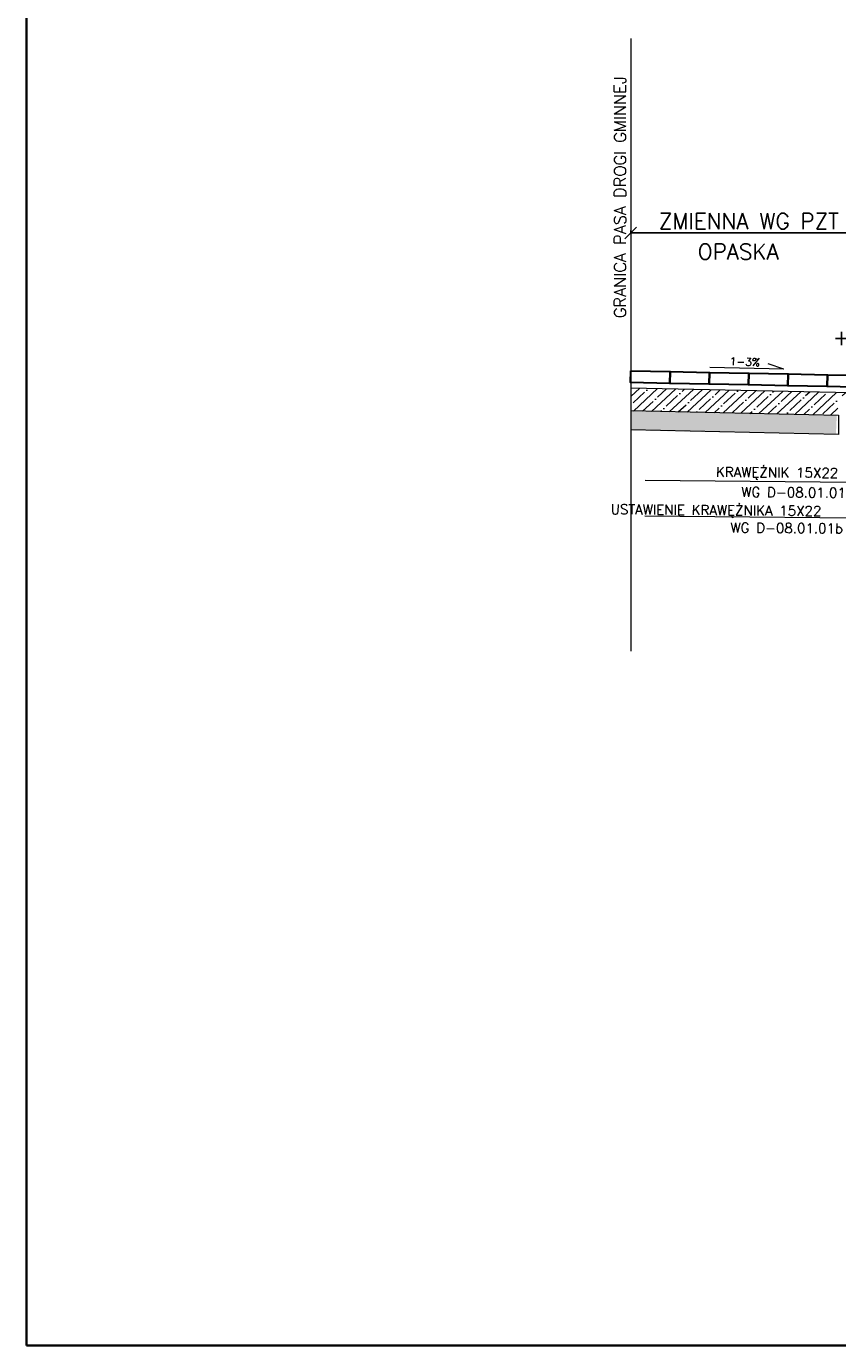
# Model space of a CAD drawing. Header units: metres. Extents: x 8462340 to 8469377, y 5710371 to 5712927.
# Tile 11 of 31: x 8465121 to 8465533, y 5710371 to 5711042. Entities that reach past the tile are written whole.
import ezdxf

# ---------------------------------------------------------------- set-up
doc = ezdxf.new("R2010")
doc.units = ezdxf.units.M
doc.linetypes.add('4003', pattern=[3, 2, -1])
for name, color, linetype, lineweight in [('dim', 7, 'Continuous', 5), ('opisy do przekrojów', 1, 'Continuous', 5), ('PODRYS', 2, 'Continuous', 5)]:
    doc.layers.add(name, color=color, linetype=linetype, lineweight=lineweight)
doc.layers.add('GRANICA PASA', color=184, linetype='Continuous')
doc.styles.get("Standard").update_dxf_attribs({"font": 'simplex.shx'})
doc.dimstyles.new('ISO-25', dxfattribs={"dimtxt": 2.5, "dimasz": 2.5, "dimexe": 1.25, "dimexo": 0.625, "dimtad": 1, "dimtxsty": 'Standard', "dimcen": 2.5, "dimadec": 0, "dimazin": 0, "dimtfac": 1, "dimtmove": 0, "dimatfit": 3, "dimfxl": 1, "dimarcsym": 0})

# ---------------------------------------------------------------- blocks, each defined once
blk = doc.blocks.new('_Oblique')
at = {"color": 0, "linetype": 'ByBlock', "lineweight": -2}
blk.add_line((-0.5, -0.5), (0.5, 0.5), dxfattribs=at)
blk = doc.blocks.new('*D9453')
at = {"color": 0, "lineweight": -2, "transparency": 16777216}
for p, q in [((8465427.92, 5710937.42), (8465427.92, 5710938.41)), ((8465548.13, 5710937.16), (8465427.92, 5710937.16)), ((8465548.13, 5710936.96), (8465548.13, 5710938.41))]:
    blk.add_line(p, q, dxfattribs=at)
at = {"layer": 'Defpoints', "color": 0, "lineweight": 20, "transparency": 16777216}
for p in [(8465427.92, 5710937.16), (8465427.92, 5710890.36, 543.23), (8465548.13, 5710867.86, 543.23)]:
    blk.add_point(p, dxfattribs=at)
at = {"color": 0, "lineweight": -2, "transparency": 16777216, "xscale": 6, "yscale": 6, "zscale": 6, "rotation": 180}
blk.add_blockref('_Oblique', (8465427.92, 5710937.16), dxfattribs=at)
at = {"color": 0, "lineweight": -2, "transparency": 16777216, "xscale": 6, "yscale": 6, "zscale": 6}
blk.add_blockref('_Oblique', (8465548.13, 5710937.16), dxfattribs=at)
at = {"color": 0, "transparency": 16777216, "insert": (8465488.02, 5710943.16), "char_height": 8, "attachment_point": 5}
blk.add_mtext('ZMIENNA WG PZT', dxfattribs=at)

msp = doc.modelspace()

# ---------------------------------------------------------------- hatches: boundary and pattern name
at = {"layer": 'dim', "lineweight": 5}
h = msp.add_hatch(dxfattribs=at)
h.set_pattern_fill('ANSI35', color=256, angle=358.00538, style=0)
h.set_pattern_definition([(43.005376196, (-259672.5694, 415952.857), (-4.3311253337, 4.643689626), []), (43.005376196, (-259668.082, 415952.701), (-4.3311253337, 4.643689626), [7.9375, -1.5875, 0, -1.5875])])
h.paths.add_polyline_path([(8465427.99, 5710858.23), (8465427.99, 5710846.53), (8465533.09, 5710844.41), (8465533.54, 5710854.37), (8465547.93, 5710853.78), (8465547.58, 5710846.17), (8465547.66, 5710846.17), (8465548.08, 5710855.63)])
h = msp.add_hatch(dxfattribs=at)
h.set_pattern_fill('AR-SAND', color=256, scale=0.05, angle=358.1018, style=0)
h.set_pattern_definition([(35.601798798, (-250749.8886, 401280.6618), (0.00109846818, 2.4483733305), [0, -1.9304, 0, -2.159, 0, -2.06375]), (5.601798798, (-250749.8886, 401280.6618), (2.3651029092, 3.5077091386), [0, -1.0414, 0, -1.7399, 0, -0.66675]), (325.601798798, (-250751.4498, 401280.7135), (3.9530296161, -0.1238213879), [0, -0.635, 0, -2.286, 0, -2.9845]), (315.601798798, (-250751.45, 401280.7135), (3.852608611, 0.9875755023), [0, -0.3175, 0, -1.4986, 0, -1.7145])])
h.paths.add_polyline_path([(8465427.99, 5710846.56), (8465427.99, 5710836.65), (8465532.26, 5710834.61), (8465532.69, 5710844.35)])

# ---------------------------------------------------------------- linework, layer by layer
at = {"layer": 'dim', "lineweight": 20}
msp.add_line((8465427.92, 5711036.12), (8465427.92, 5710724.38), dxfattribs=at)
at = {"layer": 'dim', "lineweight": 5}
msp.add_line((8465505.78, 5710867.79), (8465468.09, 5710868.62), dxfattribs=at)
at = {"layer": 'dim', "lineweight": 15}
msp.add_line((8465505.78, 5710867.79), (8465497.88, 5710870.55), dxfattribs=at)
at = {"layer": 'dim', "linetype": 'ByBlock', "lineweight": 15}
msp.add_line((8465548.2, 5710855.63), (8465427.99, 5710858.23), dxfattribs=at)
at = {"layer": 'dim', "color": 252, "lineweight": 30}
for points in [[(8465427.99, 5710866.98), (8465447.99, 5710866.58), (8465447.87, 5710860.58), (8465427.87, 5710860.98)], [(8465447.99, 5710866.58), (8465467.98, 5710866.18), (8465467.86, 5710860.19), (8465447.87, 5710860.58)], [(8465467.98, 5710866.18), (8465487.98, 5710865.79), (8465487.86, 5710859.79), (8465467.86, 5710860.19)], [(8465487.98, 5710865.79), (8465507.98, 5710865.39), (8465507.86, 5710859.39), (8465487.86, 5710859.79)], [(8465507.98, 5710865.39), (8465527.97, 5710864.99), (8465527.85, 5710858.99), (8465507.86, 5710859.39)], [(8465527.97, 5710864.99), (8465547.97, 5710864.59), (8465547.85, 5710858.59), (8465527.85, 5710858.99)]]:
    msp.add_lwpolyline(points, close=True, dxfattribs=at)
at = {"layer": 'dim', "lineweight": 15}
msp.add_lwpolyline([(8465427.99, 5710846.77), (8465533.55, 5710844.36), (8465533.55, 5710834.6), (8465427.99, 5710836.94)], dxfattribs=at)
at = {"layer": 'opisy do przekrojów', "lineweight": 15}
for p, q in [((8465435.22, 5710811.27), (8465541.99, 5710810.34)), ((8465435.06, 5710793.14), (8465541.84, 5710792.21))]:
    msp.add_line(p, q, dxfattribs=at)
at = {"layer": 'PODRYS', "color": 0, "lineweight": 35}
msp.add_lwpolyline([(8465120.62, 5710370.95), (8467121.33, 5710370.95), (8467121.33, 5711745.95), (8465120.62, 5711745.95)], close=True, dxfattribs=at)

# ---------------------------------------------------------------- texts
at = {"lineweight": 30}
msp.add_text('OPASKA', height=8, dxfattribs=at).set_placement((8465462.05, 5710923.62))
at = {"linetype": 'Continuous', "lineweight": 30}
msp.add_text('+7', height=8, dxfattribs=at).set_placement((8465530.63, 5710879.99))
msp.add_text('1-3%%%', height=4, rotation=357.94933, dxfattribs=at).set_placement((8465478.17, 5710869.89))
at = {"layer": 'GRANICA PASA', "color": 252, "linetype": '4003', "lineweight": 20}
msp.add_text('GRANICA PASA DROGI GMINNEJ', height=6, rotation=90, dxfattribs=at).set_placement((8465425.49, 5710893.85, -543.23))
at = {"layer": 'opisy do przekrojów', "lineweight": 15}
for s, p in [('KRAWĘŻNIK 15X22', (8465471.26, 5710813.05)), ('WG D-08.01.01', (8465484.13, 5710802.85)), ('USTAWIENIE KRAWĘŻNIKA 15X22', (8465417.73, 5710794.07)), ('WG D-08.01.01b', (8465478.61, 5710784.72))]:
    msp.add_text(s, height=5, rotation=359.50251, dxfattribs=at).set_placement(p)

# ---------------------------------------------------------------- dimensions: what is measured, and where the dimension line sits
dim = msp.add_linear_dim(base=(8465427.92, 5710937.16, -543.23), p1=(8465548.13, 5710867.86), p2=(8465427.92, 5710890.36), text='ZMIENNA WG PZT', dimstyle='ISO-25', override={"dimtxt": 8, "dimasz": 6, "dimgap": 2, "dimdec": 0, "dimblk": 'Oblique', "dimblk1": 'Oblique', "dimblk2": 'Oblique', "dimldrblk": 'Oblique', "dimfxl": 10, "dimfxlon": 1})
dim.commit()
dim.dimension.update_dxf_attribs({"geometry": '*D9453', "text_midpoint": (8465488.02, 5710943.16, -543.23)})

doc.saveas('drawing.dxf')
